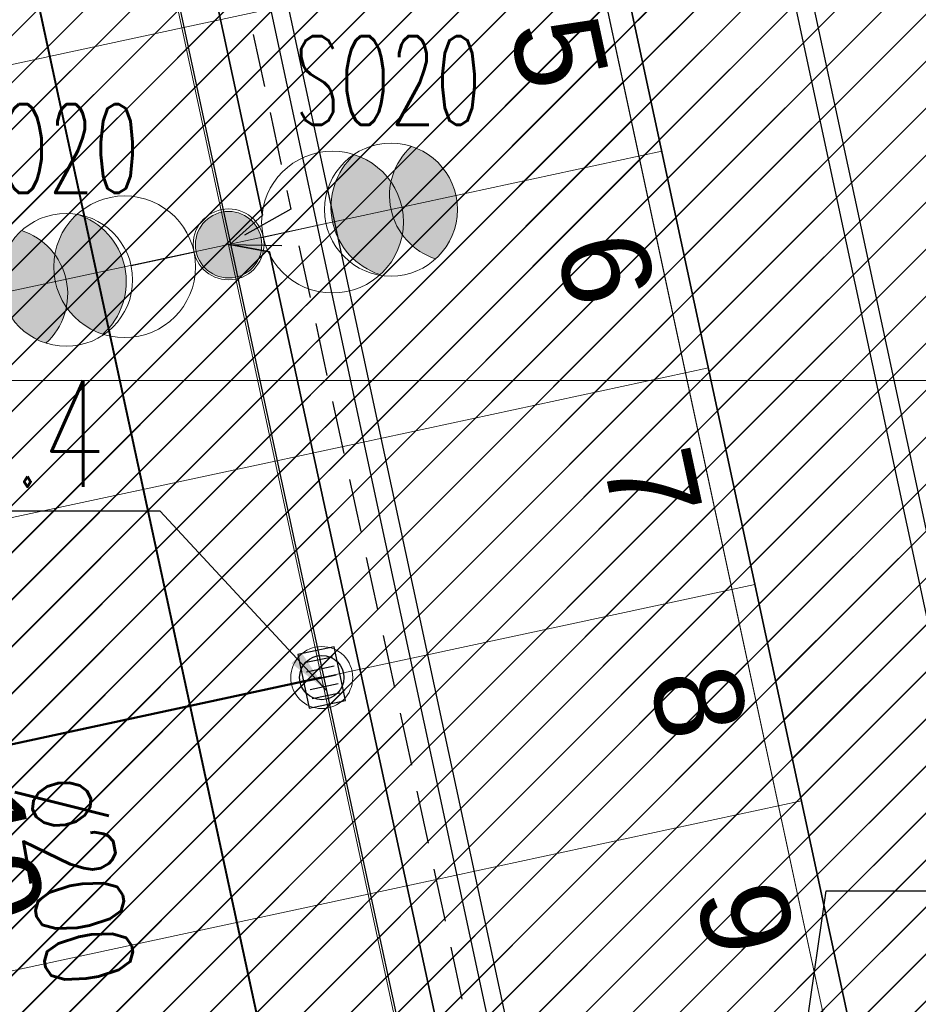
# Model space of a CAD drawing. Header units: metres. Extents: x 6567444 to 13135881, y 5574237 to 11149086.
# Tile 141 of 191: x 6567919 to 6567929, y 5574493 to 5574504. Entities that reach past the tile are written whole.
import ezdxf
from ezdxf.enums import TextEntityAlignment as Align

# ---------------------------------------------------------------- set-up
doc = ezdxf.new("R2010")
doc.units = ezdxf.units.M
doc.linetypes.add('Krawędzie ukryte xs', pattern=[0.9, 0.6, -0.3])
doc.linetypes.add('Przerywana gęsta', pattern=[90, 60, -30])
for name, color, linetype, lineweight in [('_TT_KAN_D', 96, 'Continuous', 50), ('_TT_KAN_D_II etap', 116, 'Continuous', 50), ('_TT_KAN_D_OPIS_DN', 7, 'Continuous', 30), ('_TT_KAN_D_Opis_PKT_II', 7, 'Continuous', 30), ('_TT_KAN_D_Opis_PKT_wpust', 7, 'Continuous', 30), ('_TT_KAN_D_WPUST', 7, 'Continuous', 25), ('_TT_KAN_S_Opis_DN', 7, 'Continuous', 30), ('PARRA', 7, 'Continuous', 13), ('SEL_kanalizacja_kablowa_nN', 1, 'SEL_knN', 40), ('SEL_sieci_kable_nN_oswietlenie', 7, 'SEL_eNN', 35), ('SEL_sieci_oswietlenie_oprawy', 152, 'Continuous', 20)]:
    doc.layers.add(name, color=color, linetype=linetype, lineweight=lineweight)
for name, color, linetype in [('FORMA - Arch 01 - 820-G Rysunki Obrazki', 7, 'Continuous'), ('FORMA - Arch 01 - PZT 1 Strefy', 7, 'Continuous'), ('FORMA - Arch 01 - PZT-3 Zagospodarowanie', 7, 'Continuous'), ('FORMA - Arch 01 - PZT-6 Uzbrojenie - Oświeltlenia', 7, 'Continuous'), ('SEL_atrybut_bloku1', 7, 'Continuous'), ('SEL_atrybut_bloku2', 9, 'Continuous')]:
    doc.layers.add(name, color=color, linetype=linetype)
doc.styles.add('ARIAL', font='arial.ttf')
doc.styles.add('pzt_11-06-2015 (2)$0$RomanS', font='romans.shx')
doc.styles.add('ROMANS', font='romans.shx', dxfattribs={"width": 0.9})
doc.styles.get("Standard").update_dxf_attribs({"font": 'arial.ttf'})
doc.styles.add('STYL_AUTOMATYCZNY_10', font='arial.ttf', dxfattribs={"width": 0.8})
doc.linetypes.add('SEL_eNN', pattern='A,5,["eNN",ARIAL,S=1,R=0,X=1.45,Y=0.25],5', length=10)
doc.linetypes.add('SEL_knN', pattern='A,5,["knN",ARIAL,S=1,R=0,X=1.8,Y=0.25],5', length=10)
doc.dimstyles.new('ISO-25', dxfattribs={"dimtxt": 2.5, "dimasz": 2.5, "dimexe": 1.25, "dimexo": 0.625, "dimtad": 1, "dimtxsty": 'Standard', "dimcen": 2.5, "dimadec": 0, "dimazin": 0, "dimtfac": 1, "dimtmove": 0, "dimatfit": 3, "dimfxl": 1, "dimarcsym": 0})
pattern_1 = [(45, (0, 0), (-0.265165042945, 0.265165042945), [])]

# ---------------------------------------------------------------- blocks, each defined once
blk = doc.blocks.new('_MDCP')
at = {"layer": 'PARRA'}
for points in [[(6567600, 5574500), (6567600, 5574750), (6568000, 5574750), (6568000, 5574500)], [(6567600, 5574250), (6567600, 5574500), (6568000, 5574500), (6568000, 5574250)]]:
    blk.add_lwpolyline(points, close=True, dxfattribs=at)
blk = doc.blocks.new('tb wpust')
at = {"layer": '_TT_KAN_D_WPUST', "lineweight": 30}
for p, q in [((-0.21, 0.154), (-0.21, -0.166)), ((-0.105, 0.154), (-0.105, -0.166)), ((-0.004, 0.154), (-0.004, -0.166)), ((0.1, 0.154), (0.1, -0.166)), ((0.205, 0.154), (0.205, -0.166))]:
    blk.add_line(p, q, dxfattribs=at)
blk.add_lwpolyline([(-0.31, -0.21), (0.31, -0.21), (0.31, 0.21), (-0.31, 0.21)], close=True, dxfattribs=at)
at = {"layer": '_TT_KAN_D_WPUST', "lineweight": 18}
blk.add_circle((0, 0), 0.35, dxfattribs=at)
at = {"layer": '_TT_KAN_D_WPUST', "color": 96, "lineweight": 30}
blk.add_circle((0, 0), 0.25, dxfattribs=at)
blk = doc.blocks.new('Miejsca parkingowe 27[12]', base_point=(6567913.15, 5574516.344))
at = {"layer": 'FORMA - Arch 01 - PZT-3 Zagospodarowanie', "color": 7, "linetype": 'Przerywana gęsta', "lineweight": 13}
for p, q in [((6567916.302, 5574501.679), (6567921.191, 5574502.73)), ((6567916.828, 5574499.235), (6567921.716, 5574500.286)), ((6567917.353, 5574496.791), (6567922.241, 5574497.841)), ((6567917.878, 5574494.347), (6567922.767, 5574495.397)), ((6567918.404, 5574491.902), (6567923.292, 5574492.953))]:
    blk.add_line(p, q, dxfattribs=at)
at = {"layer": 'FORMA - Arch 01 - PZT-3 Zagospodarowanie', "color": 7, "lineweight": 13, "style": 'STYL_AUTOMATYCZNY_10'}
for tag, p in [('num_start_0', (6567914.286, 5574515.408)), ('num_start_1', (6567914.811, 5574512.964)), ('num_start_2', (6567915.336, 5574510.511)), ('num_start_3', (6567915.862, 5574508.076)), ('num_start_4', (6567916.387, 5574505.623)), ('num_start_5', (6567916.912, 5574503.179)), ('num_start_6', (6567917.438, 5574500.743)), ('num_start_7', (6567917.963, 5574498.29)), ('num_start_8', (6567918.488, 5574495.846)), ('num_start_9', (6567919.013, 5574493.402)), ('num_start_10', (6567919.539, 5574490.966)), ('num_start_11', (6567920.064, 5574488.522)), ('num_start_12', (6567920.589, 5574486.07)), ('num_start_13', (6567921.115, 5574483.634))]:
    blk.add_attdef(tag, text='', height=1, rotation=282.1296, dxfattribs=at).set_placement(p, align=Align.MIDDLE_CENTER)
blk = doc.blocks.new('Miejsca parkingowe 27[13]', base_point=(6567923.978, 5574513.557))
at = {"layer": 'FORMA - Arch 01 - PZT-3 Zagospodarowanie', "color": 7, "linetype": 'Przerywana gęsta', "lineweight": 13}
for p, q in [((6567926.079, 5574503.78), (6567921.191, 5574502.73)), ((6567926.604, 5574501.336), (6567921.716, 5574500.286)), ((6567927.13, 5574498.892), (6567922.241, 5574497.841)), ((6567927.655, 5574496.448), (6567922.767, 5574495.397)), ((6567928.18, 5574494.004), (6567923.292, 5574492.953))]:
    blk.add_line(p, q, dxfattribs=at)
at = {"layer": 'FORMA - Arch 01 - PZT-3 Zagospodarowanie', "color": 7, "lineweight": 13, "style": 'STYL_AUTOMATYCZNY_10'}
for tag, p in [('num_start_0', (6567923.351, 5574512.242)), ('num_start_1', (6567923.876, 5574509.798)), ('num_start_2', (6567924.402, 5574507.346)), ('num_start_3', (6567924.927, 5574504.91)), ('num_start_4', (6567925.452, 5574502.457)), ('num_start_5', (6567925.977, 5574500.013)), ('num_start_6', (6567926.503, 5574497.577)), ('num_start_7', (6567927.028, 5574495.124)), ('num_start_8', (6567927.553, 5574492.68)), ('num_start_9', (6567928.079, 5574490.236))]:
    blk.add_attdef(tag, text='', height=1, rotation=282.1296, dxfattribs=at).set_placement(p, align=Align.MIDDLE_CENTER)
blk = doc.blocks.new('PR1183 Chorzów Metalowców V09_TT')
at = {"layer": 'FORMA - Arch 01 - PZT 1 Strefy', "linetype": 'Continuous', "lineweight": 0, "true_color": 0x577933}
h = blk.add_hatch(dxfattribs=at)
h.set_pattern_fill('ANSI31', color=77, scale=3, style=0)
h.set_pattern_definition(pattern_1)
h.paths.add_polyline_path([(6567829, 5574517.24), (6567842.398, 5574471.118), (6567844.165, 5574471.632), (6567846.931, 5574462.111), (6567846.967, 5574484.472), (6567835.736, 5574536.73), (6567846.642, 5574539.074), (6567844.864, 5574547.35), (6567918.571, 5574563.191), (6567935.605, 5574483.933), (6567930.975, 5574476.768), (6567931.227, 5574475.595), (6567933.57, 5574476.098, 0.216609), (6567938.884, 5574480.085), (6567921.55, 5574567.86), (6567849.267, 5574550.953), (6567830.11, 5574546.47)])
at = {"layer": 'FORMA - Arch 01 - PZT 1 Strefy', "linetype": 'Continuous', "lineweight": 0, "true_color": 0x69697f}
h = blk.add_hatch(dxfattribs=at)
h.set_pattern_fill('ANSI31', color=8, scale=3, style=0)
h.set_pattern_definition(pattern_1)
h.paths.add_polyline_path([(6567875.437, 5574515.718), (6567883.567, 5574477.893), (6567884.58, 5574473.187), (6567886.578, 5574463.891), (6567886.587, 5574463.893), (6567900.21, 5574466.838, -0.318533), (6567899.358, 5574467.62), (6567899.085, 5574468.891, -0.414214), (6567899.852, 5574470.079), (6567930.975, 5574476.768), (6567935.605, 5574483.933), (6567924.844, 5574534.007), (6567916.781, 5574532.275), (6567916.886, 5574531.786, -0.414214), (6567911.513, 5574523.471)])
h.paths.add_polyline_path([(6567890.289, 5574475.183), (6567882.84, 5574509.83, -0.414214), (6567884.459, 5574511.827), (6567891.303, 5574513.297, -0.414214), (6567892.488, 5574512.529), (6567900.066, 5574477.285, -0.457655), (6567898.958, 5574476.024), (6567891.477, 5574474.416, -0.372067)], flags=0)
h.paths.add_polyline_path([(6567906.631, 5574477.673, -0.414214), (6567905.44, 5574478.44), (6567897.865, 5574513.685, -0.414214), (6567898.635, 5574514.873), (6567906.457, 5574516.554, -0.414214), (6567907.645, 5574515.787), (6567915.217, 5574480.541, -0.414214), (6567914.452, 5574479.354)], flags=0)
h.paths.add_polyline_path([(6567913.019, 5574516.942, -0.414214), (6567913.789, 5574518.13), (6567914.948, 5574518.379, -0.227837), (6567920.849, 5574516.958), (6567922.941, 5574515.251, -0.170304), (6567923.975, 5574513.557), (6567929.342, 5574488.599, -0.198912), (6567929.204, 5574487.846), (6567926.784, 5574484.101, -0.198912), (6567922.376, 5574481.057), (6567921.785, 5574480.93, -0.414214), (6567920.597, 5574481.697)], flags=0)
at = {"layer": 'FORMA - Arch 01 - PZT 1 Strefy', "linetype": 'Continuous', "lineweight": 0, "true_color": 0x4b7a78}
h = blk.add_hatch(dxfattribs=at)
h.set_pattern_fill('ANSI31', color=137, scale=3, style=0)
h.set_pattern_definition(pattern_1)
h.paths.add_polyline_path([(6567920.505, 5574482.126), (6567925.393, 5574483.176), (6567924.343, 5574488.065), (6567929.231, 5574489.115), (6567923.978, 5574513.557), (6567919.089, 5574512.507), (6567918.039, 5574517.395), (6567913.15, 5574516.344)])
at = {"layer": 'FORMA - Arch 01 - PZT-6 Uzbrojenie - Oświeltlenia', "linetype": 'Continuous', "lineweight": 13}
for points in [[(6567923.135, 5574501.299, -0.57735), (6567923.426, 5574499.944, -0.57735)], [(6567920.297, 5574499.272, -0.57735), (6567920.006, 5574500.627, -0.57735)]]:
    blk.add_hatch(color=7, dxfattribs=at).paths.add_polyline_path(points)
at = {"layer": 'FORMA - Arch 01 - 820-G Rysunki Obrazki', "color": 1, "linetype": 'Krawędzie ukryte xs', "lineweight": 25}
blk.add_lwpolyline([(6567918.556, 5574514.987), (6567919.348, 5574514.972), (6567922.418, 5574500.684), (6567921.716, 5574500.286), (6567922.508, 5574500.271), (6567925.511, 5574486.407), (6567924.82, 5574485.613), (6567910.437, 5574482.666)], dxfattribs=at)
at = {"layer": 'FORMA - Arch 01 - PZT 1 Strefy', "color": 254, "linetype": 'Continuous', "lineweight": 13, "true_color": 0xd2d2ff}
blk.add_line((6567923.975, 5574513.557), (6567929.342, 5574488.599), dxfattribs=at)
at = {"layer": 'FORMA - Arch 01 - PZT 1 Strefy', "color": 131, "linetype": 'Continuous', "lineweight": 13, "true_color": 0x97f4f0}
blk.add_line((6567929.231, 5574489.115), (6567923.978, 5574513.557), dxfattribs=at)
at = {"layer": 'FORMA - Arch 01 - PZT-3 Zagospodarowanie', "color": 7, "linetype": 'Continuous', "lineweight": 35}
blk.add_line((6567929.342, 5574488.599), (6567923.978, 5574513.557), dxfattribs=at)
at = {"layer": 'FORMA - Arch 01 - PZT-3 Zagospodarowanie', "color": 7, "linetype": 'Continuous', "lineweight": 18}
blk.add_line((6567919.089, 5574512.507), (6567924.343, 5574488.065), dxfattribs=at)
at = {"layer": 'FORMA - Arch 01 - PZT-6 Uzbrojenie - Oświeltlenia', "color": 7, "linetype": 'Continuous', "lineweight": 13}
for centre, radius in [((6567922.889, 5574500.538), 0.8), ((6567920.543, 5574500.033), 0.8), ((6567921.716, 5574500.286), 0.4), ((6567921.716, 5574500.286), 0.4)]:
    blk.add_circle(centre, radius, dxfattribs=at)
for centre, start, end in [((6567923.671, 5574500.706), 132.1296, 252.1296), ((6567919.761, 5574499.865), 312.1296, 72.1296)]:
    blk.add_arc(centre, 0.8, start, end, dxfattribs=at)
at = {"layer": 'FORMA - Arch 01 - PZT-3 Zagospodarowanie', "color": 7, "linetype": 'Przerywana gęsta', "lineweight": 15}
ref = blk.add_blockref('Miejsca parkingowe 27[12]', (6567913.15, 5574516.344), dxfattribs=at)
ref.add_attrib('num_start_9', '10', dxfattribs={"color": 7, "lineweight": 13, "height": 1, "rotation": 282.1296, "style": 'STYL_AUTOMATYCZNY_10'}).set_placement((6567919.013, 5574493.402), align=Align.MIDDLE_CENTER)
ref = blk.add_blockref('Miejsca parkingowe 27[13]', (6567923.978, 5574513.557), dxfattribs=at)
ref.add_attrib('num_start_4', '5', dxfattribs={"color": 7, "lineweight": 13, "height": 1, "rotation": 282.1296, "style": 'STYL_AUTOMATYCZNY_10'}).set_placement((6567925.452, 5574502.457), align=Align.MIDDLE_CENTER)
ref.add_attrib('num_start_5', '6', dxfattribs={"color": 7, "lineweight": 13, "height": 1, "rotation": 282.1296, "style": 'STYL_AUTOMATYCZNY_10'}).set_placement((6567925.977, 5574500.013), align=Align.MIDDLE_CENTER)
ref.add_attrib('num_start_6', '7', dxfattribs={"color": 7, "lineweight": 13, "height": 1, "rotation": 282.1296, "style": 'STYL_AUTOMATYCZNY_10'}).set_placement((6567926.503, 5574497.577), align=Align.MIDDLE_CENTER)
ref.add_attrib('num_start_7', '8', dxfattribs={"color": 7, "lineweight": 13, "height": 1, "rotation": 282.1296, "style": 'STYL_AUTOMATYCZNY_10'}).set_placement((6567927.028, 5574495.124), align=Align.MIDDLE_CENTER)
ref.add_attrib('num_start_8', '9', dxfattribs={"color": 7, "lineweight": 13, "height": 1, "rotation": 282.1296, "style": 'STYL_AUTOMATYCZNY_10'}).set_placement((6567927.553, 5574492.68), align=Align.MIDDLE_CENTER)
blk = doc.blocks.new('GE.I.6640.1.468.2024_MDCP_dodatkowe pomiary_12.03.2026')
at = {"layer": 'PARRA'}
for points in [[(6567600, 5574500), (6567600, 5574750), (6568000, 5574750), (6568000, 5574500)], [(6567600, 5574250), (6567600, 5574500), (6568000, 5574500), (6568000, 5574250)]]:
    blk.add_lwpolyline(points, close=True, dxfattribs=at)
blk = doc.blocks.new('oprawa zewnetrzna stojaca')
for points in [[(2.625, 0, 0.267949), (2.25, 0.65, 0.57735), (2.25, -0.65, 0.267949)], [(0.375, 0, 1), (-0.375, 0, 1)]]:
    blk.add_hatch(color=256).paths.add_polyline_path(points)
blk.add_line((1.125, 0), (0.375, 0))
for centre, radius in [((1.875, 0), 0.75), ((0, 0), 0.375)]:
    blk.add_circle(centre, radius)
blk.add_arc((2.625, 0), 0.75, 120, 240)
at = {"layer": 'SEL_atrybut_bloku1', "style": 'ROMANS', "width": 0.6, "flags": 8}
blk.add_attdef('TYP', text='', height=1, dxfattribs=at).set_placement((1.873, 0.9), align=Align.CENTER)
at = {"layer": 'SEL_atrybut_bloku2', "style": 'ROMANS', "width": 0.6, "flags": 8}
for tag, p in [('OPIS1', (1.873, -1.638)), ('OPIS2', (1.873, -2.499))]:
    blk.add_attdef(tag, text='', height=0.75, dxfattribs=at).set_placement(p, align=Align.CENTER)
blk = doc.blocks.new('PT-IE-001 PZT - instal. elektr XREFF')
at = {"layer": 'SEL_kanalizacja_kablowa_nN', "ltscale": 0.8}
blk.add_lwpolyline([(6567916.432, 5574518.75), (6567923.952, 5574483.953)], dxfattribs=at)
at = {"layer": 'SEL_sieci_kable_nN_oswietlenie', "ltscale": 0.8}
blk.add_lwpolyline([(6567925.191, 5574486.938), (6567925.231, 5574487.358), (6567922.178, 5574501.45), (6567921.731, 5574501.535), (6567922.098, 5574501.867), (6567919.037, 5574516.109), (6567918.955, 5574516.285)], dxfattribs=at)
at = {"layer": 'SEL_sieci_oswietlenie_oprawy'}
ref = blk.add_blockref('oprawa zewnetrzna stojaca', (6567921.716, 5574501.532), dxfattribs=dict(at, rotation=12.20053319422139))
ref.add_attrib('TYP', 'SO20', dxfattribs={"layer": 'SEL_atrybut_bloku1', "height": 1, "style": 'ROMANS', "width": 0.6, "flags": 8}).set_placement((6567923.513, 5574502.886), align=Align.CENTER)
ref = blk.add_blockref('oprawa zewnetrzna stojaca', (6567921.716, 5574501.532), dxfattribs=dict(at, rotation=192.2005331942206))
ref.add_attrib('TYP', 'SO20', dxfattribs={"layer": 'SEL_atrybut_bloku1', "height": 1, "style": 'ROMANS', "width": 0.6, "flags": 8}).set_placement((6567919.656, 5574502.117), align=Align.CENTER)

msp = doc.modelspace()

# ---------------------------------------------------------------- block references
at = {"layer": 'Defpoints'}
msp.add_blockref('GE.I.6640.1.468.2024_MDCP_dodatkowe pomiary_12.03.2026', (0, 0), dxfattribs=at)

# ---------------------------------------------------------------- next in the draw order: block references
msp.add_blockref('PR1183 Chorzów Metalowców V09_TT', (0, 1.25))

# ---------------------------------------------------------------- next in the draw order: block references
msp.add_blockref('_MDCP', (0, 0))

# ---------------------------------------------------------------- next in the draw order: linework, layer by layer
at = {"layer": '_TT_KAN_D', "lineweight": 30}
msp.add_lwpolyline([(6567925.996, 5574486.482), (6567931.862, 5574487.743), (6567925.124, 5574519.091), (6567919.258, 5574517.831)], close=True, dxfattribs=at)
msp.add_lwpolyline([(6567926.149, 5574486.72), (6567931.624, 5574487.897), (6567924.971, 5574518.854), (6567919.496, 5574517.677), (6567926.149, 5574486.72)], dxfattribs=at)
at = {"layer": '_TT_KAN_D_II etap'}
msp.add_line((6567917.253, 5574495.458), (6567922.764, 5574496.646), dxfattribs=at)
at = {"layer": 'Defpoints'}
msp.add_line((6567919.11, 5574513.761), (6567925.414, 5574484.431), dxfattribs=at)

# ---------------------------------------------------------------- next in the draw order: block references
at = {"layer": '_TT_KAN_D_WPUST', "rotation": 101.9259753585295}
msp.add_blockref('tb wpust', (6567922.767, 5574496.647), dxfattribs=at)

# ---------------------------------------------------------------- next in the draw order: texts
at = {"layer": '_TT_KAN_D_OPIS_DN', "insert": (6567918.384, 5574493.435), "char_height": 1, "attachment_point": 1, "rotation": 284.0132, "style": 'pzt_11-06-2015 (2)$0$RomanS'}
msp.add_mtext_dynamic_manual_height_columns('\\T0.85;\\W0.8;%%C315 PVC', width=9.13673, gutter_width=12.5, heights=[0], dxfattribs=at)
at = {"layer": '_TT_KAN_S_Opis_DN', "insert": (6567920.266, 5574495.644), "char_height": 1, "attachment_point": 1, "rotation": 280, "style": 'pzt_11-06-2015 (2)$0$RomanS'}
msp.add_mtext_dynamic_manual_height_columns('\\T0.85;\\W0.8;%%C200 PVC', width=9.13673, gutter_width=12.5, heights=[0], dxfattribs=at)

# ---------------------------------------------------------------- next in the draw order: leaders
at = {"layer": '_TT_KAN_D_Opis_PKT_II', "lineweight": 25, "annotation_type": 0, "has_hookline": 1, "hookline_direction": 0, "text_width": 3.703}
msp.add_leader([(6567927.444, 5574487.203), (6567928.46, 5574494.239), (6567929.46, 5574494.239)], dimstyle='ISO-25', override={"dimasz": 1, "dimgap": 0.625, "dimtad": 3}, dxfattribs=at)

# ---------------------------------------------------------------- next in the draw order: block references
msp.add_blockref('PT-IE-001 PZT - instal. elektr XREFF', (0, 0))

# ---------------------------------------------------------------- next in the draw order: hatches: boundary and pattern name
at = {"layer": 'FORMA - Arch 01 - PZT 1 Strefy', "linetype": 'Continuous', "lineweight": 0, "true_color": 0x577933}
h = msp.add_hatch(dxfattribs=at)
h.set_pattern_fill('ANSI31', color=77, scale=3, style=0)
h.set_pattern_definition(pattern_1)
h.paths.add_polyline_path([(6567829, 5574517.24), (6567842.398, 5574471.118), (6567844.165, 5574471.632), (6567846.931, 5574462.111), (6567846.967, 5574484.472), (6567835.736, 5574536.73), (6567846.642, 5574539.074), (6567844.864, 5574547.35), (6567918.571, 5574563.191), (6567935.605, 5574483.933), (6567930.975, 5574476.768), (6567931.227, 5574475.595), (6567933.57, 5574476.098, 0.216609), (6567938.884, 5574480.085), (6567921.55, 5574567.86), (6567849.267, 5574550.953), (6567830.11, 5574546.47)])
at = {"layer": 'FORMA - Arch 01 - PZT 1 Strefy', "linetype": 'Continuous', "lineweight": 0, "true_color": 0x69697f}
h = msp.add_hatch(dxfattribs=at)
h.set_pattern_fill('ANSI31', color=8, scale=3, style=0)
h.set_pattern_definition(pattern_1)
h.paths.add_polyline_path([(6567875.437, 5574515.718), (6567883.567, 5574477.893), (6567884.58, 5574473.187), (6567886.578, 5574463.891), (6567886.587, 5574463.893), (6567900.21, 5574466.838, -0.318533), (6567899.358, 5574467.62), (6567899.085, 5574468.891, -0.414214), (6567899.852, 5574470.079), (6567930.975, 5574476.768), (6567935.605, 5574483.933), (6567924.844, 5574534.007), (6567916.781, 5574532.275), (6567916.886, 5574531.786, -0.414214), (6567911.513, 5574523.471)])
h.paths.add_polyline_path([(6567890.289, 5574475.183), (6567882.84, 5574509.83, -0.414214), (6567884.459, 5574511.827), (6567891.303, 5574513.297, -0.414214), (6567892.488, 5574512.529), (6567900.066, 5574477.285, -0.457655), (6567898.958, 5574476.024), (6567891.477, 5574474.416, -0.372067)], flags=0)
h.paths.add_polyline_path([(6567906.631, 5574477.673, -0.414214), (6567905.44, 5574478.44), (6567897.865, 5574513.685, -0.414214), (6567898.635, 5574514.873), (6567906.457, 5574516.554, -0.414214), (6567907.645, 5574515.787), (6567915.217, 5574480.541, -0.414214), (6567914.452, 5574479.354)], flags=0)
h.paths.add_polyline_path([(6567913.019, 5574516.942, -0.414214), (6567913.789, 5574518.13), (6567914.948, 5574518.379, -0.227837), (6567920.849, 5574516.958), (6567922.941, 5574515.251, -0.170304), (6567923.975, 5574513.557), (6567929.342, 5574488.599, -0.198912), (6567929.204, 5574487.846), (6567926.784, 5574484.101, -0.198912), (6567922.376, 5574481.057), (6567921.785, 5574480.93, -0.414214), (6567920.597, 5574481.697)], flags=0)
at = {"layer": 'FORMA - Arch 01 - PZT 1 Strefy', "linetype": 'Continuous', "lineweight": 0, "true_color": 0x4b7a78}
h = msp.add_hatch(dxfattribs=at)
h.set_pattern_fill('ANSI31', color=137, scale=3, style=0)
h.set_pattern_definition(pattern_1)
h.paths.add_polyline_path([(6567920.505, 5574482.126), (6567925.393, 5574483.176), (6567924.343, 5574488.065), (6567929.231, 5574489.115), (6567923.978, 5574513.557), (6567919.089, 5574512.507), (6567918.039, 5574517.395), (6567913.15, 5574516.344)])

# ---------------------------------------------------------------- next in the draw order: linework, layer by layer
at = {"layer": 'FORMA - Arch 01 - PZT 1 Strefy', "color": 254, "linetype": 'Continuous', "lineweight": 13, "true_color": 0xd2d2ff}
msp.add_line((6567923.975, 5574513.557), (6567929.342, 5574488.599), dxfattribs=at)
at = {"layer": 'FORMA - Arch 01 - PZT 1 Strefy', "color": 131, "linetype": 'Continuous', "lineweight": 13, "true_color": 0x97f4f0}
msp.add_line((6567929.231, 5574489.115), (6567923.978, 5574513.557), dxfattribs=at)

# ---------------------------------------------------------------- next in the draw order: texts
at = {"layer": '_TT_KAN_D_Opis_PKT_wpust', "lineweight": 25, "insert": (6567920.292, 5574500), "char_height": 1.2, "attachment_point": 3, "style": 'ROMANS'}
msp.add_mtext('\\T0.95;\\W0.7;WpII.4', dxfattribs=at)

# ---------------------------------------------------------------- next in the draw order: leaders
at = {"layer": '_TT_KAN_D_Opis_PKT_wpust', "lineweight": 25, "annotation_type": 0, "has_hookline": 1, "hookline_direction": 1, "text_width": 3.262}
msp.add_leader([(6567922.825, 5574496.497), (6567920.945, 5574498.525), (6567920.445, 5574498.525)], dimstyle='ISO-25', override={"dimasz": 0.5, "dimgap": 0.625, "dimtad": 3}, dxfattribs=at)

doc.saveas('drawing.dxf')
